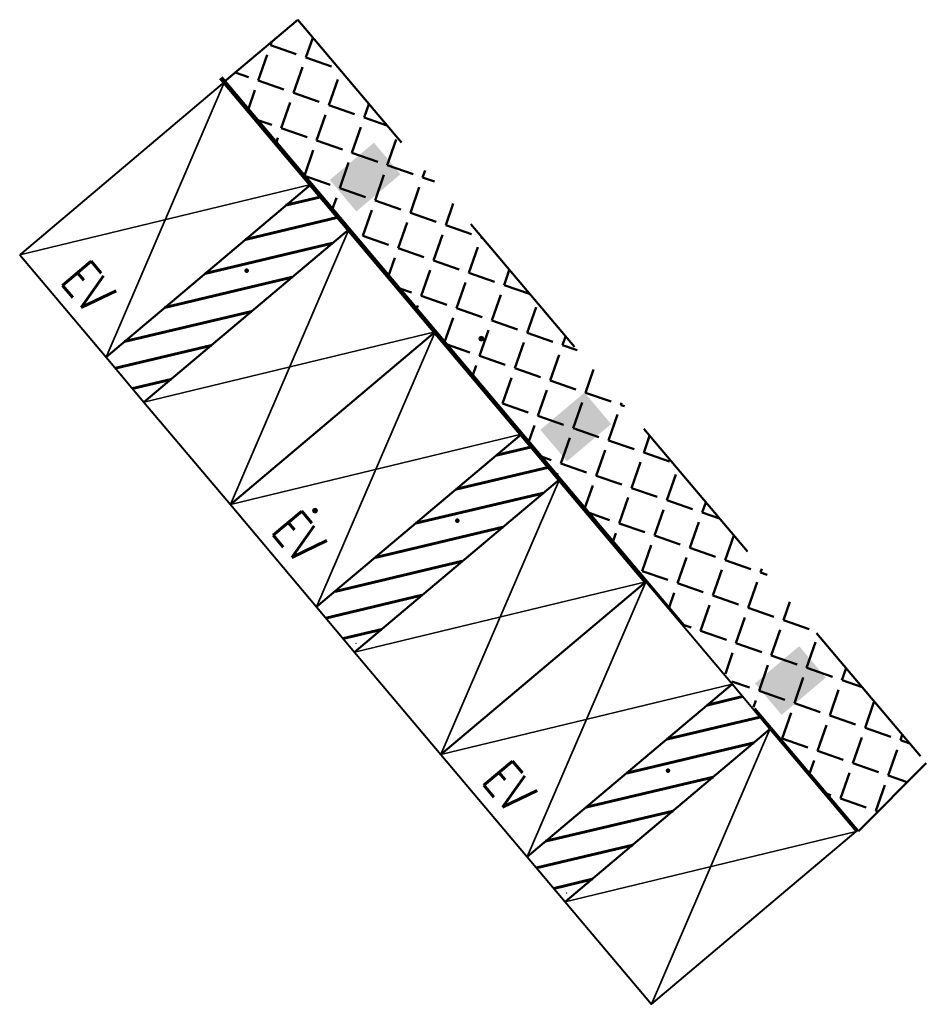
# Model space of a CAD drawing. Header units: metres. Extents: x 7447333 to 7447504, y 5607126 to 5607175.
# Tile 2 of 2: x 7447487 to 7447504, y 5607126 to 5607145. Entities that reach past the tile are written whole.
import ezdxf

# ---------------------------------------------------------------- set-up
doc = ezdxf.new("R2010")
doc.units = ezdxf.units.M
doc.header["$MEASUREMENT"] = 0
doc.linetypes.add('L_0_06', pattern=[2, 1.5, -0.5])
doc.linetypes.add('L_0_08', pattern=[5, 3, -2])
doc.layers.get('0').update_dxf_attribs({"color": 250, "linetype": 'CONTINUOUS', "lineweight": 100})
for name, color, linetype, lineweight in [('3_Obszar_Akt_MOJ', 5, 'L_0_08', 50), ('ANWIM_E_Urządzenia', 1, 'CONTINUOUS', 35), ('GSSKOA', 7, 'L_0_06', 18), ('punkty_wysokosciowe_naturalne', 7, 'CONTINUOUS', 18)]:
    doc.layers.add(name, color=color, linetype=linetype, lineweight=lineweight)
doc.layers.add('Ładowarka', color=7, linetype='CONTINUOUS')
doc.styles.get("Standard").update_dxf_attribs({"font": 'Simplex.SHX', "width": 0.75})

# ---------------------------------------------------------------- blocks, each defined once
blk = doc.blocks.new('GSPWPN')
at = {"linetype": 'Continuous', "lineweight": 13}
blk.add_hatch(color=0, dxfattribs=at).paths.add_polyline_path([(0, -0.091, 1), (0, 0.091, 1)])
at = {"color": 0, "linetype": 'Continuous', "lineweight": 13}
blk.add_circle((0, 0), 0.0906, dxfattribs=at)

msp = doc.modelspace()

# ---------------------------------------------------------------- hatches: boundary and pattern name
at = {"lineweight": 60, "true_color": 0x58ba48}
h = msp.add_hatch(dxfattribs=at)
h.set_pattern_fill('ANSI31', color=85, scale=0.14, angle=-31.6397)
h.set_pattern_definition([(13.360323, (7444582.19424, 5606840.5304), (-0.10271248, 0.43247011), [])])
h.paths.add_polyline_path([(7447492.803, 5607140.914), (7447492.094, 5607141.755), (7447488.272, 5607138.532), (7447488.981, 5607137.691)])
h = msp.add_hatch(dxfattribs=at)
h.set_pattern_fill('ANSI31', color=85, scale=0.14, angle=-31.6397)
h.set_pattern_definition([(13.360323, (7444586.12644, 5606835.86693), (-0.10271248, 0.43247011), [])])
h.paths.add_polyline_path([(7447496.736, 5607136.25), (7447496.027, 5607137.091), (7447492.204, 5607133.868), (7447492.913, 5607133.027)])
h = msp.add_hatch(dxfattribs=at)
h.set_pattern_fill('ANSI31', color=85, scale=0.14, angle=-31.6397)
h.set_pattern_definition([(13.360323, (7444590.05863, 5606831.20347), (-0.10271248, 0.43247011), [])])
h.paths.add_polyline_path([(7447500.668, 5607131.587), (7447499.959, 5607132.428), (7447496.136, 5607129.205), (7447496.845, 5607128.364)])
at = {"layer": '3_Obszar_Akt_MOJ', "true_color": 0xcd6928}
h = msp.add_hatch(dxfattribs=at)
h.set_pattern_fill('ANGLE', color=32, scale=0.1, angle=-19.1917)
h.set_pattern_definition([(340.808349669, (-1519507.0833, 2689858.3793), (0.22961722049, 0.65968036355), [0.508, -0.1905]), (70.808349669, (-1519507.0833, 2689858.3793), (-0.65968036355, 0.22961722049), [0.508, -0.1905])])
h.paths.add_polyline_path([(7447502.323, 5607129.682), (7447503.586, 5607130.956), (7447491.852, 5607144.829), (7447490.479, 5607143.671), (7447490.479, 5607143.671)])
at = {"layer": 'Ładowarka'}
h = msp.add_hatch(color=5, dxfattribs=at)
h.dxf.hatch_style = 1
h.paths.add_polyline_path([(7447492.45, 5607141.839), (7447492.946, 5607141.25), (7447493.77, 5607141.945), (7447493.274, 5607142.533)])
h = msp.add_hatch(color=5, dxfattribs=at)
h.dxf.hatch_style = 1
h.paths.add_polyline_path([(7447496.382, 5607137.175), (7447496.878, 5607136.587), (7447497.702, 5607137.281), (7447497.206, 5607137.87)])
h = msp.add_hatch(color=5, dxfattribs=at)
h.dxf.hatch_style = 1
h.paths.add_polyline_path([(7447500.389, 5607132.442), (7447500.885, 5607131.854), (7447501.709, 5607132.549), (7447501.213, 5607133.137)])

# ---------------------------------------------------------------- linework, layer by layer
at = {"linetype": 'Continuous'}
msp.add_lwpolyline([(7447498.347, 5607134.339), (7447490.416, 5607143.745)], dxfattribs=at)
for p in [(7447490.896, 5607140.143), (7447494.829, 5607135.479), (7447498.761, 5607130.816)]:
    msp.add_point(p)
at = {"layer": '3_Obszar_Akt_MOJ', "color": 32, "true_color": 0xcd6928}
msp.add_lwpolyline([(7447490.479, 5607143.671), (7447491.852, 5607144.829), (7447503.586, 5607130.956), (7447502.323, 5607129.682), (7447490.479, 5607143.671)], dxfattribs=at)
at = {"layer": 'ANWIM_E_Urządzenia', "color": 3, "lineweight": 35}
for p, q in [((7447490.483, 5607143.666), (7447488.272, 5607138.532)), ((7447486.66, 5607140.443), (7447492.094, 5607141.755)), ((7447492.803, 5607140.914), (7447490.593, 5607135.78)), ((7447488.981, 5607137.691), (7447494.415, 5607139.003)), ((7447494.415, 5607139.003), (7447492.204, 5607133.868)), ((7447490.593, 5607135.78), (7447496.027, 5607137.091)), ((7447496.736, 5607136.25), (7447494.525, 5607131.116)), ((7447492.913, 5607133.027), (7447498.347, 5607134.339)), ((7447498.347, 5607134.339), (7447496.136, 5607129.205)), ((7447494.525, 5607131.116), (7447499.959, 5607132.428)), ((7447500.668, 5607131.587), (7447498.457, 5607126.453)), ((7447496.845, 5607128.364), (7447502.279, 5607129.676))]:
    msp.add_line(p, q, dxfattribs=at)
at = {"layer": 'ANWIM_E_Urządzenia', "color": 7, "lineweight": 35, "true_color": 0xffffff}
for p, q in [((7447492.803, 5607140.914), (7447490.593, 5607135.78)), ((7447496.736, 5607136.25), (7447494.525, 5607131.116)), ((7447500.668, 5607131.587), (7447498.457, 5607126.453))]:
    msp.add_line(p, q, dxfattribs=at)
at = {"layer": 'ANWIM_E_Urządzenia', "color": 114, "lineweight": 40, "true_color": 0x139b48}
for points in [[(7447486.66, 5607140.443), (7447488.272, 5607138.532), (7447492.094, 5607141.755), (7447490.483, 5607143.666)], [(7447488.272, 5607138.532), (7447488.981, 5607137.691), (7447492.803, 5607140.914), (7447492.094, 5607141.755)], [(7447488.981, 5607137.691), (7447490.593, 5607135.78), (7447494.415, 5607139.003), (7447492.803, 5607140.914)], [(7447490.593, 5607135.78), (7447492.204, 5607133.868), (7447496.027, 5607137.091), (7447494.415, 5607139.003)], [(7447492.204, 5607133.868), (7447492.913, 5607133.027), (7447496.736, 5607136.25), (7447496.027, 5607137.091)], [(7447492.913, 5607133.027), (7447494.525, 5607131.116), (7447498.347, 5607134.339), (7447496.736, 5607136.25)], [(7447494.525, 5607131.116), (7447496.136, 5607129.205), (7447499.959, 5607132.428), (7447498.347, 5607134.339)], [(7447496.136, 5607129.205), (7447496.845, 5607128.364), (7447500.668, 5607131.587), (7447499.959, 5607132.428)], [(7447496.845, 5607128.364), (7447498.457, 5607126.453), (7447502.279, 5607129.676), (7447500.668, 5607131.587)]]:
    msp.add_lwpolyline(points, close=True, dxfattribs=at)
at = {"layer": 'GSSKOA'}
for p in [(7447492.94, 5607133.19), (7447496.872, 5607128.527)]:
    msp.add_point(p, dxfattribs=at)
at = {"layer": 'punkty_wysokosciowe_naturalne'}
for p in [(7447495.279, 5607138.875), (7447492.175, 5607135.665)]:
    msp.add_point(p, dxfattribs=at)

# ---------------------------------------------------------------- block references
at = {"layer": 'punkty_wysokosciowe_naturalne', "linetype": 'Continuous', "xscale": 0.5, "yscale": 0.5, "zscale": 0.5, "rotation": 254.7849650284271}
for p in [(7447495.279, 5607138.875), (7447492.175, 5607135.665)]:
    msp.add_blockref('GSPWPN', p, dxfattribs=at)

# ---------------------------------------------------------------- texts
at = {"layer": 'Ładowarka', "color": 3, "lineweight": 40, "char_height": 0.6991, "attachment_point": 1, "rotation": 310.1373}
for insert in [(7447487.938, 5607140.389), (7447491.87, 5607135.726), (7447495.802, 5607131.062)]:
    msp.add_mtext_dynamic_manual_height_columns('EV', width=0.58533, gutter_width=3.496, heights=[0], dxfattribs=dict(at, insert=insert))

doc.saveas('drawing.dxf')
